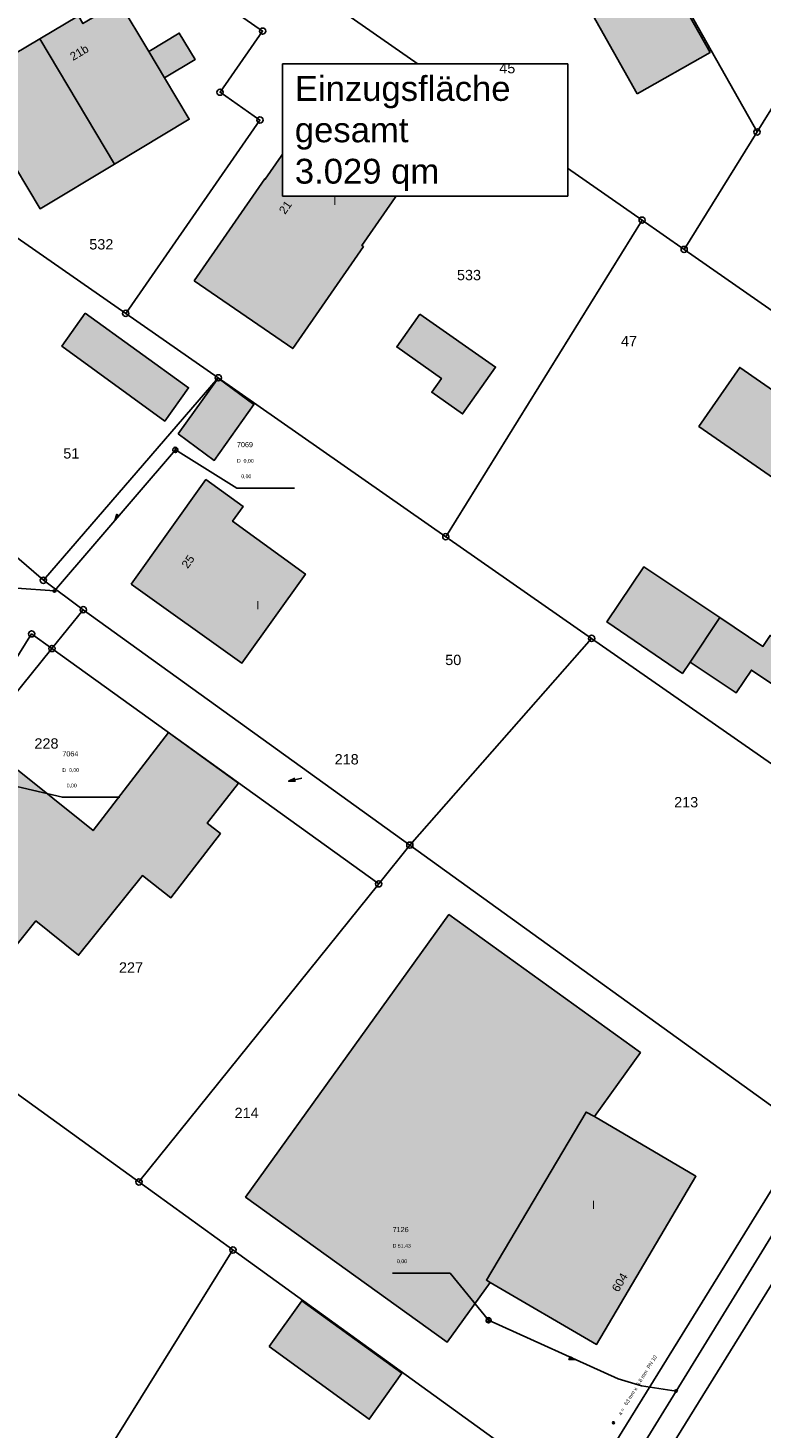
# Model space of a CAD drawing. Header units: metres. Extents: x 410063 to 2410512, y 5786105 to 5787650.
# Tile 19 of 30: x 2410088 to 2410147, y 5786948 to 5787060. Entities that reach past the tile are written whole.
import ezdxf

# ---------------------------------------------------------------- set-up
doc = ezdxf.new("R2010")
doc.units = ezdxf.units.M
for name, color, linetype in [('DRUCK-DECKELH', 40, 'Continuous'), ('DRUCK-FLUßRICH', 40, 'Continuous'), ('DRUCK-HALTUNGE', 40, 'Continuous'), ('DRUCK-ROHRD-M', 40, 'Continuous'), ('DRUCK-ROHRMAT', 40, 'Continuous'), ('DRUCK-SCHACHTN', 40, 'Continuous'), ('DRUCK-SCHAECHT', 40, 'Continuous'), ('DRUCK-SOHLENH', 40, 'Continuous'), ('K100-FLST_GRENZEN', 40, 'Continuous'), ('K105-FLST_NUMMERN', 40, 'Continuous'), ('K125-GEB_LINIEN', 40, 'Continuous'), ('K125-GEB_LINIEN-FLAECHE', 2, 'Continuous'), ('K130-GEB_TEXTE', 40, 'Continuous')]:
    doc.layers.add(name, color=color, linetype=linetype)
doc.styles.add('ARIAL', font='arial.ttf')
doc.styles.get("Standard").update_dxf_attribs({"font": '@Arial Unicode MS'})

# ---------------------------------------------------------------- blocks, each defined once
blk = doc.blocks.new('233')
at = {"layer": 'K105-FLST_NUMMERN', "color": 7}
for points in [[(2, 0.5, 0), (0, 0, 0), (2, -0.5, 0)], [(0, 0, 0), (4, 0, 0)]]:
    blk.add_polyline3d(points, dxfattribs=at)
blk = doc.blocks.new('GRENZSTEIN')
at = {"color": 7, "linetype": 'Continuous'}
blk.add_circle((0.000001, 0.000001), 0.749999, dxfattribs=at)
blk = doc.blocks.new('147')
at = {"color": 12, "linetype": 'Continuous'}
blk.add_circle((0, 0), 1.25, dxfattribs=at)
at = {"layer": 'DRUCK-ROHRD-M', "color": 12}
blk.add_polyline3d([(-1.25, -1.25, 0), (1.25, 1.25, 0)], dxfattribs=at)
blk = doc.blocks.new('140')
at = {"layer": 'DRUCK-FLUßRICH', "color": 12}
for points in [[(0, 0, 0), (6.9, 1, 0), (7, 0, 0), (0, 0, 0)], [(0.141, 0, 0), (0.165, 0.024, 0)], [(0.331, 0.048, 0), (0.283, 0, 0)], [(0.424, 0, 0), (0.496, 0.072, 0)], [(0.662, 0.096, 0), (0.566, 0, 0)], [(0.707, 0, 0), (0.827, 0.12, 0)], [(0.992, 0.144, 0), (0.849, 0, 0)], [(0.99, 0, 0), (1.158, 0.168, 0)], [(1.323, 0.192, 0), (1.131, 0, 0)], [(1.273, 0, 0), (1.489, 0.216, 0)], [(1.654, 0.24, 0), (1.414, 0, 0)], [(1.556, 0, 0), (1.819, 0.264, 0)], [(1.985, 0.288, 0), (1.697, 0, 0)], [(1.838, 0, 0), (2.15, 0.312, 0)], [(2.315, 0.336, 0), (1.98, 0, 0)], [(2.121, 0, 0), (2.481, 0.36, 0)], [(2.646, 0.384, 0), (2.263, 0, 0)], [(2.404, 0, 0), (2.812, 0.407, 0)], [(2.977, 0.431, 0), (2.546, 0, 0)], [(2.687, 0, 0), (3.142, 0.455, 0)], [(3.308, 0.479, 0), (2.828, 0, 0)], [(2.97, 0, 0), (3.473, 0.503, 0)], [(3.639, 0.527, 0), (3.111, 0, 0)], [(3.253, 0, 0), (3.804, 0.551, 0)], [(3.969, 0.575, 0), (3.394, 0, 0)], [(3.536, 0, 0), (4.135, 0.599, 0)], [(4.3, 0.623, 0), (3.677, 0, 0)], [(3.818, 0, 0), (4.466, 0.647, 0)], [(4.631, 0.671, 0), (3.96, 0, 0)], [(4.101, 0, 0), (4.796, 0.695, 0)], [(4.962, 0.719, 0), (4.243, 0, 0)], [(4.384, 0, 0), (5.127, 0.743, 0)], [(5.293, 0.767, 0), (4.525, 0, 0)], [(4.667, 0, 0), (5.458, 0.791, 0)], [(5.623, 0.815, 0), (4.808, 0, 0)], [(4.95, 0, 0), (5.789, 0.839, 0)], [(5.954, 0.863, 0), (5.091, 0, 0)], [(5.233, 0, 0), (6.119, 0.887, 0)], [(6.285, 0.911, 0), (5.374, 0, 0)], [(5.515, 0, 0), (6.45, 0.935, 0)], [(6.616, 0.959, 0), (5.657, 0, 0)], [(5.798, 0, 0), (6.781, 0.983, 0)], [(6.904, 0.964, 0), (5.94, 0, 0)], [(6.081, 0, 0), (6.916, 0.835, 0)], [(6.929, 0.707, 0), (6.223, 0, 0)], [(6.364, 0, 0), (6.942, 0.578, 0)], [(6.955, 0.45, 0), (6.505, 0, 0)], [(6.647, 0, 0), (6.968, 0.321, 0)], [(6.981, 0.193, 0), (6.788, 0, 0)], [(6.93, 0, 0), (6.994, 0.064, 0)]]:
    blk.add_polyline3d(points, dxfattribs=at)
blk = doc.blocks.new('1008')
at = {"color": 7, "linetype": 'Continuous'}
for start, end in [(360, 180), (180, 360)]:
    blk.add_arc((0, 0), 1.25, start, end, dxfattribs=at)
blk = doc.blocks.new('1002')
at = {"color": 7, "linetype": 'Continuous'}
for start, end in [(359.999977, 180.000023), (29.999995, 90.000023), (180.000023, 359.999977), (210.000012, 269.999977)]:
    blk.add_arc((0, 0), 2.5, start, end, dxfattribs=at)
at = {"layer": 'DRUCK-SCHAECHT', "color": 7}
for points in [[(0, 2.5, 0), (0, -2.5, 0)], [(2.165, 1.25, 0), (0, 1.25, 0), (0, 2.5, 0)], [(-2.165, -1.25, 0), (0, -1.25, 0), (0, -2.5, 0)]]:
    blk.add_polyline3d(points, dxfattribs=at)

msp = doc.modelspace()

# ---------------------------------------------------------------- hatches: boundary and pattern name
at = {"layer": 'K125-GEB_LINIEN-FLAECHE', "true_color": 0xc7c8ca}
for points in [[(2410137.245, 5787055.072), (2410143.109, 5787058.406), (2410138.194, 5787067.112), (2410132.344, 5787063.779)], [(2410089.056, 5787059.496), (2410095.096, 5787049.416), (2410101.118, 5787053.024), (2410099.124, 5787056.352), (2410097.842, 5787058.493), (2410095.459, 5787062.47), (2410092.537, 5787060.731), (2410092.174, 5787061.35)], [(2410089.056, 5787059.496), (2410085.942, 5787057.645), (2410086.327, 5787057), (2410083.428, 5787055.267), (2410085.805, 5787051.294), (2410087.094, 5787049.139), (2410089.083, 5787045.814), (2410095.096, 5787049.416)], [(2410097.842, 5787058.493), (2410099.124, 5787056.352), (2410101.584, 5787057.834), (2410100.309, 5787059.968)], [(2410101.499, 5787039.993), (2410109.465, 5787034.542), (2410115.152, 5787042.759), (2410115.031, 5787042.843), (2410120.594, 5787050.842), (2410112.838, 5787056.236), (2410107.243, 5787048.192), (2410107.207, 5787048.215)], [(2410092.714, 5787037.383), (2410090.838, 5787034.722), (2410099.142, 5787028.69), (2410101.057, 5787031.378)], [(2410119.701, 5787037.317), (2410117.85, 5787034.675), (2410121.453, 5787032.14), (2410120.666, 5787031.013), (2410123.157, 5787029.268), (2410125.816, 5787033.048)], [(2410100.225, 5787027.665), (2410103.128, 5787025.529), (2410106.331, 5787030.042), (2410103.439, 5787032.157)], [(2410141.505, 5787009.274), (2410145.223, 5787006.791), (2410146.445, 5787008.62), (2410155.601, 5787002.505), (2410166.646, 5787019.046), (2410159.217, 5787024.125), (2410158.931, 5787023.706), (2410145.499, 5787033.017), (2410142.208, 5787028.269), (2410155.727, 5787018.897), (2410149.861, 5787010.134), (2410147.952, 5787011.412), (2410147.366, 5787010.536), (2410143.903, 5787012.856)], [(2410096.437, 5787015.554), (2410105.353, 5787009.186), (2410110.482, 5787016.368), (2410104.613, 5787020.621), (2410105.465, 5787021.797), (2410102.455, 5787023.979)], [(2410141.505, 5787009.274), (2410143.903, 5787012.856), (2410137.782, 5787016.955), (2410134.799, 5787012.501), (2410140.875, 5787008.352)], [(2410079.585, 5786980.115), (2410081.743, 5786982.802), (2410084.098, 5786980.912), (2410084.327, 5786980.729), (2410085.496, 5786982.162), (2410084.401, 5786983.05), (2410088.748, 5786988.401), (2410092.185, 5786985.64), (2410097.33, 5786992.061), (2410099.628, 5786990.276), (2410103.631, 5786995.448), (2410102.562, 5786996.274), (2410105.077, 5786999.497), (2410099.428, 5787003.598), (2410093.354, 5786995.685), (2410086.859, 5787000.893), (2410081.432, 5786994.114), (2410081.666, 5786993.927), (2410077.644, 5786988.952), (2410077.433, 5786989.121), (2410073.843, 5786984.636), (2410079.476, 5786979.985)], [(2410125.38, 5786959.27), (2410125.076, 5786959.449), (2410133.111, 5786972.996), (2410133.79, 5786972.626), (2410137.5, 5786977.791), (2410122.053, 5786988.921), (2410105.656, 5786966.148), (2410121.922, 5786954.458)], [(2410125.38, 5786959.27), (2410133.96, 5786954.266), (2410141.97, 5786967.818), (2410133.79, 5786972.626), (2410133.111, 5786972.996), (2410125.076, 5786959.449)], [(2410107.544, 5786954.109), (2410115.634, 5786948.235), (2410118.25, 5786951.942), (2410110.198, 5786957.792)]]:
    msp.add_hatch(color=9, dxfattribs=at).paths.add_polyline_path(points)

# ---------------------------------------------------------------- linework, layer by layer
at = {"layer": 'DRUCK-HALTUNGE', "color": 12}
for points in [[(2410099.99, 5787026.38, 0), (2410090.24, 5787015, 0)], [(2410090.24, 5787015, 0), (2410084.15, 5787015.43, 0)], [(2410140.37, 5786950.51, 0), (2410175.3, 5787007.27, 0)], [(2410125.25, 5786956.22, 0), (2410135.709, 5786951.497, 0), (2410137.587, 5786950.922, 0), (2410140.37, 5786950.51, 0)], [(2410133.04, 5786938.59, 0), (2410140.37, 5786950.51, 0)]]:
    msp.add_polyline3d(points, dxfattribs=at)
at = {"layer": 'DRUCK-SCHACHTN', "color": 7}
for points in [[(2410099.99, 5787026.38, 0), (2410104.957, 5787023.291, 0), (2410109.592, 5787023.291, 0)], [(2410083.95, 5786999.99, 0), (2410090.878, 5786998.368, 0), (2410095.513, 5786998.368, 0)], [(2410125.25, 5786956.22, 0), (2410122.146, 5786960.018, 0), (2410117.511, 5786960.018, 0)]]:
    msp.add_polyline3d(points, dxfattribs=at)
at = {"layer": 'K100-FLST_GRENZEN', "color": 18, "true_color": 0x000000}
for points in [[(2410126.727997, 5787087.709991, 0), (2410146.89801, 5787052, 0), (2410154.223022, 5787063.800995, 0), (2410160.807983, 5787074.411011, 0), (2410146.776001, 5787099.093018, 0), (2410126.727997, 5787087.709991, 0)], [(2410099.39801, 5787071.53299, 0), (2410137.631012, 5787044.891998, 0), (2410141.020996, 5787042.529999, 0), (2410146.89801, 5787052, 0), (2410126.727997, 5787087.709991, 0), (2410122.369995, 5787085.235992, 0), (2410099.39801, 5787071.53299, 0)], [(2410099.39801, 5787071.53299, 0), (2410094.699005, 5787068.713989, 0), (2410107.024994, 5787060.130005, 0), (2410103.596008, 5787055.203003, 0), (2410106.81601, 5787052.963989, 0), (2410095.992004, 5787037.375, 0), (2410103.457001, 5787032.18399, 0), (2410121.800995, 5787019.371002, 0), (2410137.631012, 5787044.891998, 0), (2410099.39801, 5787071.53299, 0)], [(2410071.196991, 5787054.61499, 0), (2410095.992004, 5787037.375, 0), (2410106.81601, 5787052.963989, 0), (2410103.596008, 5787055.203003, 0), (2410107.024994, 5787060.130005, 0), (2410094.699005, 5787068.713989, 0), (2410071.196991, 5787054.61499, 0)], [(2410141.020996, 5787042.529999, 0), (2410178.781006, 5787016.217987, 0), (2410192.002991, 5787037.498993, 0), (2410154.223022, 5787063.800995, 0), (2410146.89801, 5787052, 0), (2410141.020996, 5787042.529999, 0)], [(2410056.661011, 5787044.027008, 0), (2410089.346985, 5787015.863007, 0), (2410103.457001, 5787032.18399, 0), (2410095.992004, 5787037.375, 0), (2410071.196991, 5787054.61499, 0), (2410056.661011, 5787044.027008, 0)], [(2410133.561005, 5787011.181, 0), (2410162.940002, 5786990.721985, 0), (2410178.781006, 5787016.217987, 0), (2410141.020996, 5787042.529999, 0), (2410137.631012, 5787044.891998, 0), (2410121.800995, 5787019.371002, 0), (2410133.561005, 5787011.181, 0)], [(2410092.567993, 5787013.488007, 0), (2410118.898987, 5786994.511993, 0), (2410133.561005, 5787011.181, 0), (2410121.800995, 5787019.371002, 0), (2410103.457001, 5787032.18399, 0), (2410089.346985, 5787015.863007, 0), (2410092.567993, 5787013.488007, 0)], [(2410121.897003, 5786922.683014, 0), (2410124.467987, 5786921.005005, 0), (2410166.242981, 5786988.421997, 0), (2410168.244995, 5786991.653015, 0), (2410174.007996, 5787000.950989, 0), (2410182.05603, 5787013.937988, 0), (2410179.588989, 5787015.654999, 0), (2410178.781006, 5787016.217987, 0), (2410162.940002, 5786990.721985, 0), (2410150.971985, 5786971.395996, 0), (2410132.570007, 5786941.682007, 0), (2410121.118011, 5786923.19101, 0), (2410121.897003, 5786922.683014, 0)], [(2410090.036987, 5787010.359985, 0), (2410116.386993, 5786991.389008, 0), (2410118.898987, 5786994.511993, 0), (2410092.567993, 5787013.488007, 0), (2410090.036987, 5787010.359985, 0)], [(2410079.656006, 5786997.529999, 0), (2410090.036987, 5787010.359985, 0), (2410088.397003, 5787011.540985, 0), (2410079.656006, 5786997.529999, 0)], [(2410118.898987, 5786994.511993, 0), (2410150.971985, 5786971.395996, 0), (2410162.940002, 5786990.721985, 0), (2410133.561005, 5787011.181, 0), (2410118.898987, 5786994.511993, 0)], [(2410072.912994, 5786984.811005, 0), (2410097.053009, 5786967.359009, 0), (2410116.386993, 5786991.389008, 0), (2410090.036987, 5787010.359985, 0), (2410079.656006, 5786997.529999, 0), (2410072.092987, 5786985.403992, 0), (2410072.912994, 5786984.811005, 0)], [(2410104.63501, 5786961.877991, 0), (2410132.570007, 5786941.682007, 0), (2410150.971985, 5786971.395996, 0), (2410118.898987, 5786994.511993, 0), (2410116.386993, 5786991.389008, 0), (2410097.053009, 5786967.359009, 0), (2410104.63501, 5786961.877991, 0)], [(2410050.286987, 5786956.897003, 0), (2410086.51001, 5786932.748993, 0), (2410092.270996, 5786942.007996, 0), (2410104.63501, 5786961.877991, 0), (2410097.053009, 5786967.359009, 0), (2410072.912994, 5786984.811005, 0), (2410050.286987, 5786956.897003, 0)], [(2410094.365997, 5786940.641998, 0), (2410121.118011, 5786923.19101, 0), (2410132.570007, 5786941.682007, 0), (2410104.63501, 5786961.877991, 0), (2410092.270996, 5786942.007996, 0), (2410094.365997, 5786940.641998, 0)]]:
    msp.add_polyline3d(points, close=True, dxfattribs=at)
for points in [[(2410079.656006, 5786997.529999, 0), (2410088.397003, 5787011.540985, 0), (2410090.036987, 5787010.359985, 0), (2410092.567993, 5787013.488007, 0), (2410089.346985, 5787015.863007, 0), (2410056.661011, 5787044.027008, 0)], [(2410166.242981, 5786988.421997, 0), (2410124.467987, 5786921.005005, 0), (2410106.040009, 5786891.266998, 0), (2410103.841003, 5786887.696991, 0), (2410077.643005, 5786845.173004, 0), (2410076.143005, 5786842.737, 0), (2410073.705994, 5786838.781006, 0), (2410071.877991, 5786835.813004, 0), (2410004.876007, 5786727.078003, 0), (2410003.075989, 5786724.156998, 0), (2410001.393005, 5786721.436996, 0), (2409999.873993, 5786718.981995, 0), (2409982.028015, 5786690, 0), (2409945.76001, 5786631.417999, 0), (2409941.582001, 5786624.669998, 0)]]:
    msp.add_polyline3d(points, dxfattribs=at)
at = {"layer": 'K125-GEB_LINIEN', "color": 32}
for points in [[(2410137.245, 5787055.072, 0), (2410143.109, 5787058.406, 0), (2410138.194, 5787067.112, 0), (2410132.344, 5787063.779, 0), (2410137.245, 5787055.072, 0)], [(2410089.056, 5787059.496002, 0), (2410095.096008, 5787049.415985, 0), (2410101.118011, 5787053.023987, 0), (2410099.123993, 5787056.35199, 0), (2410097.84201, 5787058.493011, 0), (2410095.459015, 5787062.470001, 0), (2410092.536987, 5787060.730988, 0), (2410092.174011, 5787061.350006, 0), (2410089.056, 5787059.496002, 0)], [(2410089.056, 5787059.496002, 0), (2410085.941986, 5787057.644989, 0), (2410086.326996, 5787057, 0), (2410083.428009, 5787055.266998, 0), (2410085.804993, 5787051.294006, 0), (2410087.093994, 5787049.139008, 0), (2410089.083008, 5787045.813995, 0), (2410095.096008, 5787049.415985, 0), (2410089.056, 5787059.496002, 0)], [(2410097.842, 5787058.493, 0), (2410099.124, 5787056.352, 0), (2410101.584, 5787057.834, 0), (2410100.309, 5787059.968, 0), (2410097.842, 5787058.493, 0)], [(2410101.498993, 5787039.993011, 0), (2410109.464996, 5787034.541992, 0), (2410115.152008, 5787042.759003, 0), (2410115.031006, 5787042.842987, 0), (2410120.593994, 5787050.84201, 0), (2410112.838013, 5787056.235992, 0), (2410107.243011, 5787048.191986, 0), (2410107.207001, 5787048.214996, 0), (2410101.498993, 5787039.993011, 0)], [(2410092.714, 5787037.383, 0), (2410090.838, 5787034.722, 0), (2410099.142, 5787028.69, 0), (2410101.057, 5787031.378, 0), (2410092.714, 5787037.383, 0)], [(2410119.701, 5787037.317, 0), (2410117.85, 5787034.675, 0), (2410121.453, 5787032.14, 0), (2410120.666, 5787031.013, 0), (2410123.157, 5787029.268, 0), (2410125.816, 5787033.048, 0), (2410119.701, 5787037.317, 0)], [(2410100.225, 5787027.665, 0), (2410103.128, 5787025.529, 0), (2410106.331, 5787030.042, 0), (2410103.439, 5787032.157, 0), (2410100.225, 5787027.665, 0)], [(2410141.505005, 5787009.273987, 0), (2410145.222992, 5787006.790985, 0), (2410146.445007, 5787008.619995, 0), (2410155.601013, 5787002.505005, 0), (2410166.645996, 5787019.04599, 0), (2410159.21698, 5787024.125, 0), (2410158.93103, 5787023.705994, 0), (2410145.498993, 5787033.016998, 0), (2410142.208008, 5787028.269012, 0), (2410155.72699, 5787018.897003, 0), (2410149.860992, 5787010.134003, 0), (2410147.951996, 5787011.411987, 0), (2410147.365997, 5787010.536011, 0), (2410143.903015, 5787012.855988, 0), (2410141.505005, 5787009.273987, 0)], [(2410096.437012, 5787015.553986, 0), (2410105.352997, 5787009.186005, 0), (2410110.481995, 5787016.368011, 0), (2410104.613007, 5787020.621002, 0), (2410105.464996, 5787021.796997, 0), (2410102.454987, 5787023.979004, 0), (2410096.437012, 5787015.553986, 0)], [(2410141.505, 5787009.274, 0), (2410143.903, 5787012.856, 0), (2410137.782, 5787016.955, 0), (2410134.799, 5787012.501, 0), (2410140.875, 5787008.352, 0), (2410141.505, 5787009.274, 0)], [(2410079.584991, 5786980.11499, 0), (2410081.743011, 5786982.802002, 0), (2410084.097992, 5786980.911987, 0), (2410084.326996, 5786980.729004, 0), (2410085.496002, 5786982.161987, 0), (2410084.401001, 5786983.049988, 0), (2410088.747986, 5786988.401001, 0), (2410092.184998, 5786985.640015, 0), (2410097.329987, 5786992.061005, 0), (2410099.627991, 5786990.276001, 0), (2410103.631012, 5786995.447998, 0), (2410102.562012, 5786996.273987, 0), (2410105.076996, 5786999.497009, 0), (2410099.428009, 5787003.597992, 0), (2410093.354004, 5786995.684998, 0), (2410086.859009, 5787000.893005, 0), (2410081.432007, 5786994.114014, 0), (2410081.665985, 5786993.927002, 0), (2410077.644012, 5786988.951996, 0), (2410077.433014, 5786989.121002, 0), (2410073.842987, 5786984.635986, 0), (2410079.476013, 5786979.984985, 0), (2410079.584991, 5786980.11499, 0)], [(2410125.38, 5786959.27, 0), (2410125.076, 5786959.449, 0), (2410133.111, 5786972.996, 0), (2410133.79, 5786972.626, 0), (2410137.5, 5786977.791, 0), (2410122.053, 5786988.921, 0), (2410105.656, 5786966.148, 0), (2410121.922, 5786954.458, 0), (2410125.38, 5786959.27, 0)], [(2410125.380005, 5786959.269989, 0), (2410133.959991, 5786954.265991, 0), (2410141.970001, 5786967.817993, 0), (2410133.790009, 5786972.626007, 0), (2410133.110992, 5786972.996002, 0), (2410125.075989, 5786959.449005, 0), (2410125.380005, 5786959.269989, 0)], [(2410107.544, 5786954.109, 0), (2410115.634, 5786948.235, 0), (2410118.25, 5786951.942, 0), (2410110.198, 5786957.792, 0), (2410107.544, 5786954.109, 0)]]:
    msp.add_polyline3d(points, dxfattribs=at)

# ---------------------------------------------------------------- block references
at = {"layer": 'DRUCK-FLUßRICH', "xscale": 0.067, "yscale": 0.233}
for p, rotation in [((2410095.115, 5787020.69), 45.411), ((2410132.242, 5786953.062), 155.311)]:
    msp.add_blockref('140', p, dxfattribs=dict(at, rotation=rotation))
at = {"layer": 'DRUCK-ROHRD-M', "xscale": 0.067, "yscale": 0.067, "rotation": 58.41100000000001}
msp.add_blockref('147', (2410135.322, 5786947.953), dxfattribs=at)
at = {"layer": 'DRUCK-SCHAECHT', "xscale": 0.083, "yscale": 0.083, "rotation": 0.5}
for name, p in [('1002', (2410099.99, 5787026.38)), ('1008', (2410090.24, 5787015)), ('1002', (2410125.25, 5786956.22)), ('1008', (2410140.37, 5786950.51))]:
    msp.add_blockref(name, p, dxfattribs=at)
at = {"layer": 'K100-FLST_GRENZEN', "xscale": 0.333, "yscale": 0.333}
for p in [(2410107.025, 5787060.13), (2410103.596, 5787055.203), (2410106.816, 5787052.964), (2410146.898, 5787052), (2410137.631, 5787044.892), (2410141.021, 5787042.53), (2410095.992, 5787037.375), (2410103.457, 5787032.184), (2410121.801, 5787019.371), (2410089.347, 5787015.863), (2410092.568, 5787013.488), (2410088.397, 5787011.541), (2410133.561, 5787011.181), (2410090.037, 5787010.36), (2410118.899, 5786994.512), (2410116.387, 5786991.389), (2410097.053, 5786967.359), (2410104.635, 5786961.878)]:
    msp.add_blockref('GRENZSTEIN', p, dxfattribs=at)
at = {"layer": 'K105-FLST_NUMMERN', "xscale": 0.274059, "yscale": 0.274059, "rotation": 13.319}
msp.add_blockref('233', (2410109.119, 5786999.663), dxfattribs=at)

# ---------------------------------------------------------------- texts
at = {"layer": 'DRUCK-DECKELH', "color": 7, "linetype": 'Continuous', "style": 'ARIAL'}
for s, p in [('D  0,00', (2410104.957, 5787025.341)), ('D  0,00', (2410090.878, 5787000.418)), ('D 51.43', (2410117.511, 5786962.068))]:
    msp.add_text(s, height=0.3, dxfattribs=at).set_placement(p)
at = {"layer": 'DRUCK-ROHRMAT', "color": 12, "linetype": 'Continuous', "style": 'ARIAL'}
msp.add_text('a =   63 mm x  5.8 mm  PN 10', height=0.3, rotation=58.411, dxfattribs=at).set_placement((2410135.919, 5786948.524))
at = {"layer": 'DRUCK-SCHACHTN', "color": 7, "linetype": 'Continuous', "style": 'ARIAL'}
for s, p in [('7069', (2410104.957, 5787026.591)), ('7064', (2410090.878, 5787001.668)), ('7126', (2410117.511, 5786963.318))]:
    msp.add_text(s, height=0.416, dxfattribs=at).set_placement(p)
at = {"layer": 'DRUCK-SOHLENH', "color": 7, "linetype": 'Continuous', "style": 'ARIAL'}
for p in [(2410104.957, 5787024.091), (2410090.878, 5786999.168), (2410117.511, 5786960.818)]:
    msp.add_text('   0,00', height=0.3, dxfattribs=at).set_placement(p)
at = {"layer": 'K105-FLST_NUMMERN', "color": 7, "linetype": 'Continuous', "style": 'ARIAL'}
for s, p in [('45', (2410126.11, 5787056.726)), ('532', (2410093.052, 5787042.526)), ('533', (2410122.7, 5787040.05)), ('47', (2410135.927, 5787034.725)), ('51', (2410090.954, 5787025.675)), ('50', (2410121.754, 5787009.028)), ('228', (2410088.628, 5787002.292)), ('218', (2410112.836, 5787001.017)), ('213', (2410140.213, 5786997.557)), ('227', (2410095.447, 5786984.235)), ('214', (2410104.765, 5786972.507))]:
    msp.add_text(s, height=0.8325, dxfattribs=at).set_placement(p)
at = {"layer": 'K130-GEB_TEXTE', "color": 7, "linetype": 'Continuous', "style": 'ARIAL'}
for s, rotation, p in [('21b', 30.724001, (2410091.744, 5787057.722)), ('21', 55.209, (2410108.838, 5787045.309)), ('25', 54.441002, (2410100.982, 5787016.756)), ('604', 59.391998, (2410135.715, 5786958.431))]:
    msp.add_text(s, height=0.666, rotation=rotation, dxfattribs=at).set_placement(p)
for p in [(2410112.73, 5787046.125), (2410106.52, 5787013.532), (2410133.586, 5786965.182)]:
    msp.add_text('I', height=0.666, dxfattribs=at).set_placement(p)

# ---------------------------------------------------------------- next in the draw order: texts
at = {"linetype": 'Continuous', "insert": (2410109.626427, 5787056.50443), "char_height": 2, "attachment_point": 1, "bg_fill": 19, "box_fill_scale": 1.5, "bg_fill_color": 256, "bg_fill_transparency": 0}
msp.add_mtext_dynamic_manual_height_columns('Einzugsfläche gesamt\\P3.029 qm', width=21.01430311, gutter_width=1, heights=[0], dxfattribs=at)

doc.saveas('drawing.dxf')
